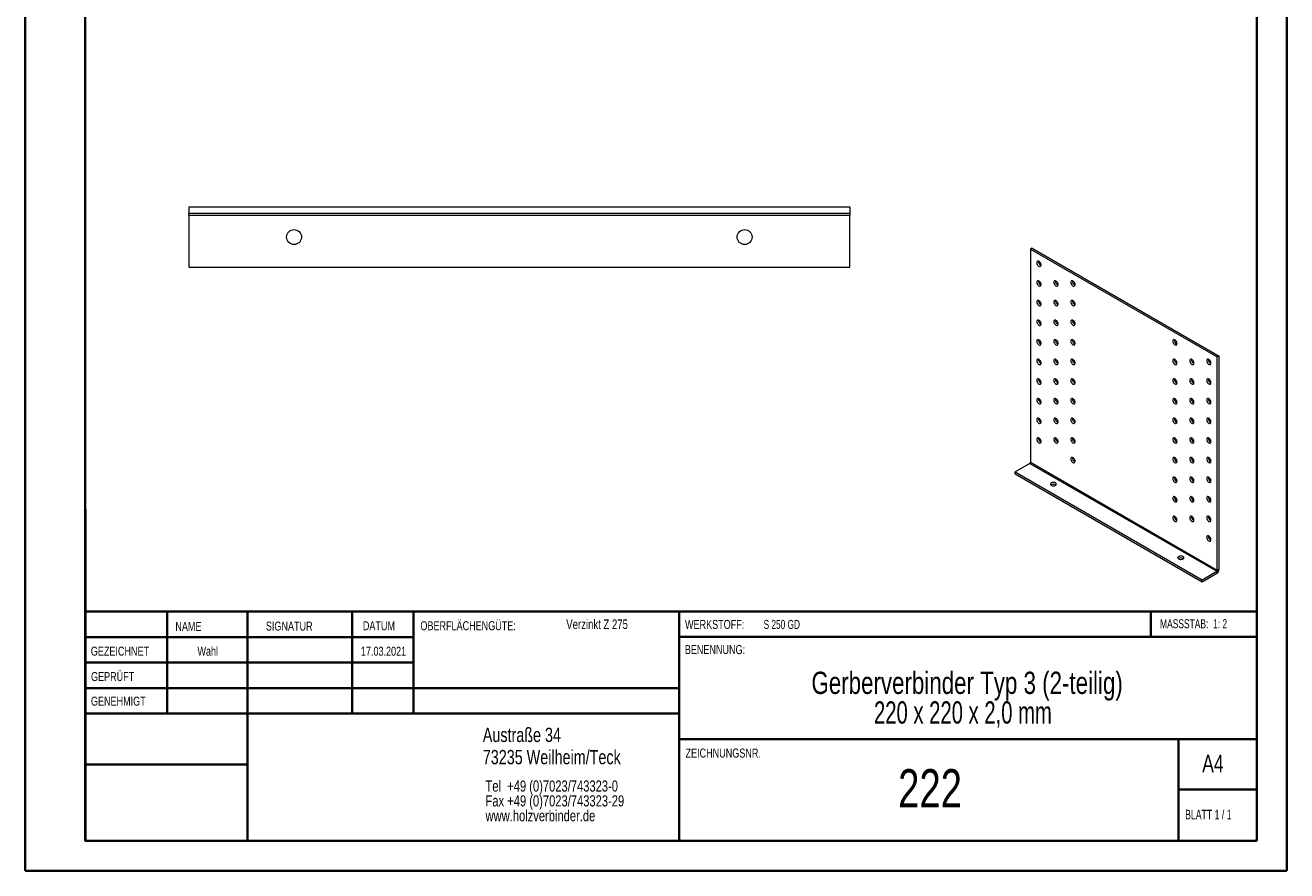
# Model space of a CAD drawing. Header units: millimetres. Extents: x 0 to 210, y 0 to 297.
# Tile 1 of 2: x 0 to 210, y 0 to 141. Entities that reach past the tile are written whole.
import ezdxf

# ---------------------------------------------------------------- set-up
doc = ezdxf.new("R2010")
doc.units = ezdxf.units.MM
doc.styles.add('SLDTEXTSTYLE0', font='TXT', dxfattribs={"width": 0.75})
doc.styles.add('SLDTEXTSTYLE1', font='TXT', dxfattribs={"width": 0.681818})
doc.styles.add('SLDTEXTSTYLE2', font='TXT', dxfattribs={"width": 0.7})
doc.styles.add('SLDTEXTSTYLE3', font='TXT', dxfattribs={"width": 0.6875})
doc.styles.add('SLDTEXTSTYLE4', font='TXT', dxfattribs={"width": 0.680556})

# ---------------------------------------------------------------- blocks, each defined once
blk = doc.blocks.new('SW_NOTE_0')
at = {"color": 0, "linetype": 'Continuous', "lineweight": 0, "char_height": 1.8521, "attachment_point": 1, "style": 'SLDTEXTSTYLE0'}
for s, insert in [('Tel  +49 (0)7023/743323-0', (0, 2.39)), ('Fax +49 (0)7023/743323-29', (0, -0.08)), ('www.holzverbinder.de', (0, -2.55))]:
    blk.add_mtext(s, dxfattribs=dict(at, insert=insert))
blk = doc.blocks.new('SW_NOTE_1')
at = {"color": 0, "linetype": 'Continuous', "lineweight": 0, "char_height": 3.7042, "attachment_point": 2}
for s, insert, style in [('Gerberverbinder Typ 3 (2-teilig)', (36.75, 4.77), 'SLDTEXTSTYLE0'), ('220 x 220 x 2,0 mm', (36.05, -0.16), 'SLDTEXTSTYLE4')]:
    blk.add_mtext(s, dxfattribs=dict(at, insert=insert, style=style))

msp = doc.modelspace()

# ---------------------------------------------------------------- linework, layer by layer
at = {"color": 7, "linetype": 'Continuous', "lineweight": 40}
for p, q in [((0.08, 0.21), (0.08, 297.21)), ((210.08, 0.21), (210.08, 297.21)), ((10.08, 5.21), (10.08, 292.21)), ((205.08, 5.21), (205.08, 292.21)), ((10.11, 60.37), (10.11, 5.12)), ((205.08, 43.37), (10.11, 43.37)), ((23.71, 43.37), (23.71, 26.37)), ((37.1, 43.37), (37.1, 5.12)), ((54.51, 43.37), (54.51, 26.37)), ((64.71, 26.37), (64.71, 43.37)), ((108.91, 43.37), (108.91, 5.12)), ((187.47, 39.12), (187.47, 43.37)), ((64.71, 39.1), (10.11, 39.1)), ((205.08, 39.12), (108.91, 39.12)), ((64.71, 34.87), (10.11, 34.87)), ((108.91, 30.62), (10.11, 30.62)), ((108.91, 26.37), (10.11, 26.37)), ((108.91, 22.12), (205.08, 22.12)), ((192.08, 5.21), (192.08, 22.21)), ((37.1, 17.87), (10.11, 17.87)), ((10.11, 13.71), (10.08, 13.71)), ((205.08, 13.71), (192.08, 13.71)), ((10.11, 9.46), (10.08, 9.46)), ((10.08, 5.21), (205.08, 5.21)), ((205.08, 5.21), (180.99, 5.21)), ((0.08, 0.21), (210.08, 0.21))]:
    msp.add_line(p, q, dxfattribs=at)
at = {"color": 7, "linetype": 'Continuous', "lineweight": 15}
for p, q in [((27.33, 110.67), (137.33, 110.67)), ((27.33, 110.67), (27.33, 109.67)), ((27.33, 109.67), (137.33, 109.67)), ((27.33, 109.3), (27.33, 109.67)), ((27.33, 109.3), (137.33, 109.3)), ((27.33, 109.3), (27.33, 100.67)), ((137.33, 110.67), (137.33, 109.67)), ((137.33, 109.67), (137.33, 109.3)), ((137.33, 100.67), (137.33, 109.3)), ((167.7, 103.83), (167.41, 103.67)), ((167.41, 103.67), (167.41, 68.19)), ((167.41, 103.67), (198.52, 85.71)), ((167.7, 103.83), (198.81, 85.87)), ((169.11, 100.97), (169.17, 100.94)), ((27.33, 100.67), (137.33, 100.67)), ((169.11, 97.71), (169.17, 97.68)), ((171.94, 97.71), (172, 97.68)), ((174.77, 97.71), (174.83, 97.68)), ((169.11, 94.44), (169.17, 94.41)), ((171.94, 94.44), (172, 94.41)), ((174.77, 94.44), (174.83, 94.41)), ((169.11, 91.18), (169.17, 91.15)), ((171.94, 91.18), (172, 91.15)), ((174.77, 91.18), (174.83, 91.15)), ((169.11, 87.91), (169.17, 87.88)), ((171.94, 87.91), (172, 87.88)), ((174.77, 87.91), (174.83, 87.88)), ((191.74, 87.91), (191.8, 87.88)), ((169.11, 84.64), (169.17, 84.61)), ((171.94, 84.64), (172, 84.61)), ((174.77, 84.64), (174.83, 84.61)), ((191.74, 84.65), (191.8, 84.62)), ((194.57, 84.65), (194.63, 84.62)), ((197.39, 84.65), (197.46, 84.62)), ((198.81, 85.87), (198.52, 85.71)), ((198.52, 50.23), (198.52, 85.71)), ((198.81, 50.39), (198.81, 85.87)), ((169.11, 81.38), (169.17, 81.35)), ((171.94, 81.38), (172, 81.35)), ((174.77, 81.38), (174.83, 81.35)), ((191.74, 81.38), (191.8, 81.35)), ((194.57, 81.38), (194.63, 81.35)), ((197.39, 81.38), (197.46, 81.35)), ((169.11, 78.11), (169.17, 78.08)), ((171.94, 78.11), (172, 78.08)), ((174.77, 78.11), (174.83, 78.08)), ((191.74, 78.11), (191.8, 78.08)), ((194.57, 78.11), (194.63, 78.08)), ((197.39, 78.11), (197.46, 78.08)), ((169.11, 74.85), (169.17, 74.81)), ((171.94, 74.85), (172, 74.82)), ((174.77, 74.85), (174.83, 74.82)), ((191.74, 74.85), (191.8, 74.82)), ((194.57, 74.85), (194.63, 74.82)), ((197.39, 74.85), (197.46, 74.82)), ((169.11, 71.58), (169.17, 71.55)), ((171.94, 71.58), (172, 71.55)), ((174.77, 71.58), (174.83, 71.55)), ((191.74, 71.58), (191.8, 71.55)), ((194.57, 71.58), (194.63, 71.55)), ((197.39, 71.58), (197.46, 71.55)), ((167.31, 68.01), (164.87, 66.6)), ((167.31, 68.01), (198.42, 50.05)), ((167.41, 68.19), (198.52, 50.23)), ((174.77, 68.31), (174.83, 68.28)), ((191.74, 68.32), (191.8, 68.28)), ((194.57, 68.32), (194.63, 68.28)), ((197.39, 68.32), (197.46, 68.29)), ((164.87, 66.6), (195.98, 48.64)), ((164.87, 66.27), (164.87, 66.6)), ((164.87, 66.27), (195.98, 48.31)), ((191.74, 65.05), (191.8, 65.02)), ((194.57, 65.05), (194.63, 65.02)), ((197.39, 65.05), (197.46, 65.02)), ((191.74, 61.78), (191.8, 61.75)), ((194.57, 61.78), (194.63, 61.75)), ((197.39, 61.78), (197.46, 61.75)), ((191.74, 58.52), (191.8, 58.49)), ((194.57, 58.52), (194.63, 58.49)), ((197.39, 58.52), (197.46, 58.49)), ((197.39, 55.25), (197.46, 55.22)), ((195.98, 48.64), (198.42, 50.05)), ((195.98, 48.31), (198.42, 49.72)), ((195.98, 48.31), (195.98, 48.64)), ((198.42, 49.72), (198.42, 50.05)), ((198.81, 50.39), (198.52, 50.23))]:
    msp.add_line(p, q, dxfattribs=at)
at = {"color": 7, "linetype": 'Continuous', "lineweight": 0}
for p, q in [((64.71, 39.12), (10.11, 39.12)), ((23.71, 5.21), (23.71, 5.12)), ((54.51, 5.21), (54.51, 5.12))]:
    msp.add_line(p, q, dxfattribs=at)
at = {"color": 7, "linetype": 'Continuous', "lineweight": 15, "flags": 128}
for points in [[(168.83, 100.81), (168.93, 100.77), (169.03, 100.77), (169.1, 100.81), (169.16, 100.88), (169.18, 100.99), (169.17, 101.11), (169.13, 101.25), (169.07, 101.38), (168.98, 101.5), (168.88, 101.59), (168.77, 101.65), (168.67, 101.68), (168.59, 101.66), (168.52, 101.6), (168.48, 101.51), (168.47, 101.39), (168.5, 101.26), (168.55, 101.12), (168.63, 101), (168.72, 100.89), (168.83, 100.81)], [(168.83, 97.55), (168.93, 97.5), (169.03, 97.5), (169.1, 97.54), (169.16, 97.61), (169.18, 97.72), (169.17, 97.85), (169.13, 97.98), (169.07, 98.11), (168.98, 98.23), (168.88, 98.33), (168.77, 98.39), (168.67, 98.41), (168.59, 98.39), (168.52, 98.33), (168.48, 98.24), (168.47, 98.13), (168.5, 97.99), (168.55, 97.86), (168.63, 97.73), (168.72, 97.62), (168.83, 97.55)], [(171.65, 97.55), (171.76, 97.5), (171.85, 97.5), (171.93, 97.54), (171.98, 97.61), (172.01, 97.72), (172, 97.85), (171.96, 97.98), (171.9, 98.11), (171.81, 98.23), (171.71, 98.33), (171.6, 98.39), (171.5, 98.41), (171.41, 98.39), (171.35, 98.33), (171.31, 98.24), (171.3, 98.13), (171.33, 97.99), (171.38, 97.86), (171.46, 97.73), (171.55, 97.62), (171.65, 97.55)], [(174.48, 97.55), (174.59, 97.5), (174.68, 97.5), (174.76, 97.54), (174.81, 97.61), (174.84, 97.72), (174.83, 97.85), (174.79, 97.98), (174.72, 98.11), (174.64, 98.23), (174.54, 98.33), (174.43, 98.39), (174.33, 98.41), (174.24, 98.39), (174.18, 98.33), (174.14, 98.24), (174.13, 98.13), (174.15, 97.99), (174.21, 97.86), (174.28, 97.73), (174.38, 97.62), (174.48, 97.55)], [(168.83, 94.28), (168.93, 94.24), (169.03, 94.24), (169.1, 94.27), (169.16, 94.35), (169.18, 94.45), (169.17, 94.58), (169.13, 94.71), (169.07, 94.85), (168.98, 94.97), (168.88, 95.06), (168.77, 95.12), (168.67, 95.14), (168.59, 95.13), (168.52, 95.07), (168.48, 94.98), (168.47, 94.86), (168.5, 94.73), (168.55, 94.59), (168.63, 94.46), (168.72, 94.36), (168.83, 94.28)], [(171.65, 94.28), (171.76, 94.24), (171.85, 94.24), (171.93, 94.27), (171.98, 94.35), (172.01, 94.45), (172, 94.58), (171.96, 94.71), (171.9, 94.85), (171.81, 94.97), (171.71, 95.06), (171.6, 95.12), (171.5, 95.14), (171.41, 95.13), (171.35, 95.07), (171.31, 94.98), (171.3, 94.86), (171.33, 94.73), (171.38, 94.59), (171.46, 94.47), (171.55, 94.36), (171.65, 94.28)], [(174.48, 94.28), (174.59, 94.24), (174.68, 94.24), (174.76, 94.27), (174.81, 94.35), (174.84, 94.45), (174.83, 94.58), (174.79, 94.72), (174.72, 94.85), (174.64, 94.97), (174.54, 95.06), (174.43, 95.12), (174.33, 95.14), (174.24, 95.13), (174.18, 95.07), (174.14, 94.98), (174.13, 94.86), (174.15, 94.73), (174.21, 94.59), (174.28, 94.47), (174.38, 94.36), (174.48, 94.28)], [(168.83, 91.01), (168.93, 90.97), (169.03, 90.97), (169.1, 91.01), (169.16, 91.08), (169.18, 91.19), (169.17, 91.31), (169.13, 91.45), (169.07, 91.58), (168.98, 91.7), (168.88, 91.79), (168.77, 91.86), (168.67, 91.88), (168.59, 91.86), (168.52, 91.8), (168.48, 91.71), (168.47, 91.59), (168.5, 91.46), (168.55, 91.33), (168.63, 91.2), (168.72, 91.09), (168.83, 91.01)], [(171.65, 91.01), (171.76, 90.97), (171.85, 90.97), (171.93, 91.01), (171.98, 91.08), (172.01, 91.19), (172, 91.31), (171.96, 91.45), (171.9, 91.58), (171.81, 91.7), (171.71, 91.79), (171.6, 91.86), (171.5, 91.88), (171.41, 91.86), (171.35, 91.8), (171.31, 91.71), (171.3, 91.59), (171.33, 91.46), (171.38, 91.33), (171.46, 91.2), (171.55, 91.09), (171.65, 91.01)], [(174.48, 91.01), (174.59, 90.97), (174.68, 90.97), (174.76, 91.01), (174.81, 91.08), (174.84, 91.19), (174.83, 91.31), (174.79, 91.45), (174.72, 91.58), (174.64, 91.7), (174.54, 91.79), (174.43, 91.86), (174.33, 91.88), (174.24, 91.86), (174.18, 91.8), (174.14, 91.71), (174.13, 91.59), (174.15, 91.46), (174.21, 91.33), (174.28, 91.2), (174.38, 91.09), (174.48, 91.01)], [(168.83, 87.75), (168.93, 87.7), (169.03, 87.7), (169.1, 87.74), (169.16, 87.82), (169.18, 87.92), (169.17, 88.05), (169.13, 88.18), (169.07, 88.32), (168.98, 88.43), (168.88, 88.53), (168.77, 88.59), (168.67, 88.61), (168.59, 88.59), (168.52, 88.54), (168.48, 88.44), (168.47, 88.33), (168.5, 88.2), (168.55, 88.06), (168.63, 87.93), (168.72, 87.83), (168.83, 87.75)], [(171.65, 87.75), (171.76, 87.7), (171.85, 87.7), (171.93, 87.74), (171.98, 87.82), (172.01, 87.92), (172, 88.05), (171.96, 88.18), (171.9, 88.32), (171.81, 88.43), (171.71, 88.53), (171.6, 88.59), (171.5, 88.61), (171.41, 88.59), (171.35, 88.54), (171.31, 88.45), (171.3, 88.33), (171.33, 88.2), (171.38, 88.06), (171.46, 87.93), (171.55, 87.83), (171.65, 87.75)], [(174.48, 87.75), (174.59, 87.71), (174.68, 87.7), (174.76, 87.74), (174.81, 87.82), (174.84, 87.92), (174.83, 88.05), (174.79, 88.18), (174.72, 88.32), (174.64, 88.43), (174.54, 88.53), (174.43, 88.59), (174.33, 88.61), (174.24, 88.59), (174.18, 88.54), (174.14, 88.45), (174.13, 88.33), (174.15, 88.2), (174.21, 88.06), (174.28, 87.93), (174.38, 87.83), (174.48, 87.75)], [(191.45, 87.75), (191.56, 87.71), (191.65, 87.7), (191.73, 87.74), (191.78, 87.82), (191.81, 87.92), (191.8, 88.05), (191.76, 88.18), (191.69, 88.32), (191.61, 88.44), (191.51, 88.53), (191.4, 88.59), (191.3, 88.61), (191.21, 88.6), (191.15, 88.54), (191.11, 88.45), (191.1, 88.33), (191.12, 88.2), (191.18, 88.06), (191.25, 87.93), (191.35, 87.83), (191.45, 87.75)], [(168.83, 84.48), (168.93, 84.44), (169.03, 84.44), (169.1, 84.47), (169.16, 84.55), (169.18, 84.65), (169.17, 84.78), (169.13, 84.92), (169.07, 85.05), (168.98, 85.17), (168.88, 85.26), (168.77, 85.32), (168.67, 85.35), (168.59, 85.33), (168.52, 85.27), (168.48, 85.18), (168.47, 85.06), (168.5, 84.93), (168.55, 84.79), (168.63, 84.67), (168.72, 84.56), (168.83, 84.48)], [(171.65, 84.48), (171.76, 84.44), (171.85, 84.44), (171.93, 84.47), (171.98, 84.55), (172.01, 84.66), (172, 84.78), (171.96, 84.92), (171.9, 85.05), (171.81, 85.17), (171.71, 85.26), (171.6, 85.32), (171.5, 85.35), (171.41, 85.33), (171.35, 85.27), (171.31, 85.18), (171.3, 85.06), (171.33, 84.93), (171.38, 84.79), (171.46, 84.67), (171.55, 84.56), (171.65, 84.48)], [(174.48, 84.48), (174.59, 84.44), (174.68, 84.44), (174.76, 84.48), (174.81, 84.55), (174.84, 84.66), (174.83, 84.78), (174.79, 84.92), (174.72, 85.05), (174.64, 85.17), (174.54, 85.26), (174.43, 85.32), (174.33, 85.35), (174.24, 85.33), (174.18, 85.27), (174.14, 85.18), (174.13, 85.06), (174.15, 84.93), (174.21, 84.79), (174.28, 84.67), (174.38, 84.56), (174.48, 84.48)], [(191.45, 84.48), (191.56, 84.44), (191.65, 84.44), (191.73, 84.48), (191.78, 84.55), (191.81, 84.66), (191.8, 84.78), (191.76, 84.92), (191.69, 85.05), (191.61, 85.17), (191.51, 85.26), (191.4, 85.33), (191.3, 85.35), (191.21, 85.33), (191.15, 85.27), (191.11, 85.18), (191.1, 85.06), (191.12, 84.93), (191.18, 84.8), (191.25, 84.67), (191.35, 84.56), (191.45, 84.48)], [(194.28, 84.48), (194.39, 84.44), (194.48, 84.44), (194.56, 84.48), (194.61, 84.55), (194.63, 84.66), (194.63, 84.78), (194.59, 84.92), (194.52, 85.05), (194.44, 85.17), (194.34, 85.26), (194.23, 85.33), (194.13, 85.35), (194.04, 85.33), (193.98, 85.27), (193.94, 85.18), (193.93, 85.06), (193.95, 84.93), (194.01, 84.8), (194.08, 84.67), (194.18, 84.56), (194.28, 84.48)], [(197.11, 84.48), (197.21, 84.44), (197.31, 84.44), (197.39, 84.48), (197.44, 84.55), (197.46, 84.66), (197.46, 84.78), (197.42, 84.92), (197.35, 85.05), (197.26, 85.17), (197.16, 85.26), (197.06, 85.33), (196.96, 85.35), (196.87, 85.33), (196.8, 85.27), (196.77, 85.18), (196.76, 85.06), (196.78, 84.93), (196.83, 84.8), (196.91, 84.67), (197.01, 84.56), (197.11, 84.48)], [(168.83, 81.21), (168.93, 81.17), (169.03, 81.17), (169.1, 81.21), (169.16, 81.28), (169.18, 81.39), (169.17, 81.51), (169.13, 81.65), (169.07, 81.78), (168.98, 81.9), (168.88, 82), (168.77, 82.06), (168.67, 82.08), (168.59, 82.06), (168.52, 82), (168.48, 81.91), (168.47, 81.8), (168.5, 81.66), (168.55, 81.53), (168.63, 81.4), (168.72, 81.29), (168.83, 81.21)], [(171.65, 81.21), (171.76, 81.17), (171.85, 81.17), (171.93, 81.21), (171.98, 81.28), (172.01, 81.39), (172, 81.51), (171.96, 81.65), (171.9, 81.78), (171.81, 81.9), (171.71, 82), (171.6, 82.06), (171.5, 82.08), (171.41, 82.06), (171.35, 82), (171.31, 81.91), (171.3, 81.8), (171.33, 81.66), (171.38, 81.53), (171.46, 81.4), (171.55, 81.29), (171.65, 81.21)], [(174.48, 81.21), (174.59, 81.17), (174.68, 81.17), (174.76, 81.21), (174.81, 81.28), (174.84, 81.39), (174.83, 81.52), (174.79, 81.65), (174.72, 81.78), (174.64, 81.9), (174.54, 82), (174.43, 82.06), (174.33, 82.08), (174.24, 82.06), (174.18, 82), (174.14, 81.91), (174.13, 81.8), (174.15, 81.66), (174.21, 81.53), (174.28, 81.4), (174.38, 81.29), (174.48, 81.21)], [(191.45, 81.22), (191.56, 81.17), (191.65, 81.17), (191.73, 81.21), (191.78, 81.29), (191.81, 81.39), (191.8, 81.52), (191.76, 81.65), (191.69, 81.79), (191.61, 81.9), (191.51, 82), (191.4, 82.06), (191.3, 82.08), (191.21, 82.06), (191.15, 82.01), (191.11, 81.91), (191.1, 81.8), (191.12, 81.67), (191.18, 81.53), (191.25, 81.4), (191.35, 81.29), (191.45, 81.22)], [(194.28, 81.22), (194.39, 81.17), (194.48, 81.17), (194.56, 81.21), (194.61, 81.29), (194.63, 81.39), (194.63, 81.52), (194.59, 81.65), (194.52, 81.79), (194.44, 81.9), (194.34, 82), (194.23, 82.06), (194.13, 82.08), (194.04, 82.06), (193.98, 82.01), (193.94, 81.91), (193.93, 81.8), (193.95, 81.67), (194.01, 81.53), (194.08, 81.4), (194.18, 81.3), (194.28, 81.22)], [(197.11, 81.22), (197.21, 81.18), (197.31, 81.17), (197.39, 81.21), (197.44, 81.29), (197.46, 81.39), (197.46, 81.52), (197.42, 81.65), (197.35, 81.79), (197.26, 81.9), (197.16, 82), (197.06, 82.06), (196.96, 82.08), (196.87, 82.06), (196.8, 82.01), (196.77, 81.92), (196.76, 81.8), (196.78, 81.67), (196.83, 81.53), (196.91, 81.4), (197.01, 81.3), (197.11, 81.22)], [(168.83, 77.95), (168.93, 77.91), (169.03, 77.9), (169.1, 77.94), (169.16, 78.02), (169.18, 78.12), (169.17, 78.25), (169.13, 78.38), (169.07, 78.52), (168.98, 78.64), (168.88, 78.73), (168.77, 78.79), (168.67, 78.81), (168.59, 78.79), (168.52, 78.74), (168.48, 78.65), (168.47, 78.53), (168.5, 78.4), (168.55, 78.26), (168.63, 78.13), (168.72, 78.03), (168.83, 77.95)], [(171.65, 77.95), (171.76, 77.91), (171.85, 77.9), (171.93, 77.94), (171.98, 78.02), (172.01, 78.12), (172, 78.25), (171.96, 78.38), (171.9, 78.52), (171.81, 78.64), (171.71, 78.73), (171.6, 78.79), (171.5, 78.81), (171.41, 78.79), (171.35, 78.74), (171.31, 78.65), (171.3, 78.53), (171.33, 78.4), (171.38, 78.26), (171.46, 78.13), (171.55, 78.03), (171.65, 77.95)], [(174.48, 77.95), (174.59, 77.91), (174.68, 77.9), (174.76, 77.94), (174.81, 78.02), (174.84, 78.12), (174.83, 78.25), (174.79, 78.38), (174.72, 78.52), (174.64, 78.64), (174.54, 78.73), (174.43, 78.79), (174.33, 78.81), (174.24, 78.8), (174.18, 78.74), (174.14, 78.65), (174.13, 78.53), (174.15, 78.4), (174.21, 78.26), (174.28, 78.13), (174.38, 78.03), (174.48, 77.95)], [(191.45, 77.95), (191.56, 77.91), (191.65, 77.91), (191.73, 77.94), (191.78, 78.02), (191.81, 78.12), (191.8, 78.25), (191.76, 78.39), (191.69, 78.52), (191.61, 78.64), (191.51, 78.73), (191.4, 78.79), (191.3, 78.82), (191.21, 78.8), (191.15, 78.74), (191.11, 78.65), (191.1, 78.53), (191.12, 78.4), (191.18, 78.26), (191.25, 78.14), (191.35, 78.03), (191.45, 77.95)], [(194.28, 77.95), (194.39, 77.91), (194.48, 77.91), (194.56, 77.94), (194.61, 78.02), (194.63, 78.12), (194.63, 78.25), (194.59, 78.39), (194.52, 78.52), (194.44, 78.64), (194.34, 78.73), (194.23, 78.79), (194.13, 78.82), (194.04, 78.8), (193.98, 78.74), (193.94, 78.65), (193.93, 78.53), (193.95, 78.4), (194.01, 78.26), (194.08, 78.14), (194.18, 78.03), (194.28, 77.95)], [(197.11, 77.95), (197.21, 77.91), (197.31, 77.91), (197.39, 77.95), (197.44, 78.02), (197.46, 78.13), (197.46, 78.25), (197.42, 78.39), (197.35, 78.52), (197.26, 78.64), (197.16, 78.73), (197.06, 78.79), (196.96, 78.82), (196.87, 78.8), (196.8, 78.74), (196.77, 78.65), (196.76, 78.53), (196.78, 78.4), (196.83, 78.26), (196.91, 78.14), (197.01, 78.03), (197.11, 77.95)], [(168.83, 74.68), (168.93, 74.64), (169.03, 74.64), (169.1, 74.68), (169.16, 74.75), (169.18, 74.86), (169.17, 74.98), (169.13, 75.12), (169.07, 75.25), (168.98, 75.37), (168.88, 75.46), (168.77, 75.52), (168.67, 75.55), (168.59, 75.53), (168.52, 75.47), (168.48, 75.38), (168.47, 75.26), (168.5, 75.13), (168.55, 75), (168.63, 74.87), (168.72, 74.76), (168.83, 74.68)], [(171.65, 74.68), (171.76, 74.64), (171.85, 74.64), (171.93, 74.68), (171.98, 74.75), (172.01, 74.86), (172, 74.98), (171.96, 75.12), (171.9, 75.25), (171.81, 75.37), (171.71, 75.46), (171.6, 75.52), (171.5, 75.55), (171.41, 75.53), (171.35, 75.47), (171.31, 75.38), (171.3, 75.26), (171.33, 75.13), (171.38, 75), (171.46, 74.87), (171.55, 74.76), (171.65, 74.68)], [(174.48, 74.68), (174.59, 74.64), (174.68, 74.64), (174.76, 74.68), (174.81, 74.75), (174.84, 74.86), (174.83, 74.98), (174.79, 75.12), (174.72, 75.25), (174.64, 75.37), (174.54, 75.46), (174.43, 75.53), (174.33, 75.55), (174.24, 75.53), (174.18, 75.47), (174.14, 75.38), (174.13, 75.26), (174.15, 75.13), (174.21, 75), (174.28, 74.87), (174.38, 74.76), (174.48, 74.68)], [(191.45, 74.68), (191.56, 74.64), (191.65, 74.64), (191.73, 74.68), (191.78, 74.75), (191.81, 74.86), (191.8, 74.98), (191.76, 75.12), (191.69, 75.25), (191.61, 75.37), (191.51, 75.47), (191.4, 75.53), (191.3, 75.55), (191.21, 75.53), (191.15, 75.47), (191.11, 75.38), (191.1, 75.27), (191.12, 75.13), (191.18, 75), (191.25, 74.87), (191.35, 74.76), (191.45, 74.68)], [(194.28, 74.68), (194.39, 74.64), (194.48, 74.64), (194.56, 74.68), (194.61, 74.75), (194.63, 74.86), (194.63, 74.98), (194.59, 75.12), (194.52, 75.25), (194.44, 75.37), (194.34, 75.47), (194.23, 75.53), (194.13, 75.55), (194.04, 75.53), (193.98, 75.47), (193.94, 75.38), (193.93, 75.27), (193.95, 75.13), (194.01, 75), (194.08, 74.87), (194.18, 74.76), (194.28, 74.68)], [(197.11, 74.68), (197.21, 74.64), (197.31, 74.64), (197.39, 74.68), (197.44, 74.75), (197.46, 74.86), (197.46, 74.98), (197.42, 75.12), (197.35, 75.25), (197.26, 75.37), (197.16, 75.47), (197.06, 75.53), (196.96, 75.55), (196.87, 75.53), (196.8, 75.47), (196.77, 75.38), (196.76, 75.27), (196.78, 75.13), (196.83, 75), (196.91, 74.87), (197.01, 74.76), (197.11, 74.68)], [(168.83, 71.42), (168.93, 71.37), (169.03, 71.37), (169.1, 71.41), (169.16, 71.49), (169.18, 71.59), (169.17, 71.72), (169.13, 71.85), (169.07, 71.98), (168.98, 72.1), (168.88, 72.2), (168.77, 72.26), (168.67, 72.28), (168.59, 72.26), (168.52, 72.21), (168.48, 72.11), (168.47, 72), (168.5, 71.87), (168.55, 71.73), (168.63, 71.6), (168.72, 71.49), (168.83, 71.42)], [(171.65, 71.42), (171.76, 71.37), (171.85, 71.37), (171.93, 71.41), (171.98, 71.49), (172.01, 71.59), (172, 71.72), (171.96, 71.85), (171.9, 71.98), (171.81, 72.1), (171.71, 72.2), (171.6, 72.26), (171.5, 72.28), (171.41, 72.26), (171.35, 72.21), (171.31, 72.11), (171.3, 72), (171.33, 71.87), (171.38, 71.73), (171.46, 71.6), (171.55, 71.49), (171.65, 71.42)], [(174.48, 71.42), (174.59, 71.37), (174.68, 71.37), (174.76, 71.41), (174.81, 71.49), (174.84, 71.59), (174.83, 71.72), (174.79, 71.85), (174.72, 71.99), (174.64, 72.1), (174.54, 72.2), (174.43, 72.26), (174.33, 72.28), (174.24, 72.26), (174.18, 72.21), (174.14, 72.11), (174.13, 72), (174.15, 71.87), (174.21, 71.73), (174.28, 71.6), (174.38, 71.49), (174.48, 71.42)], [(191.45, 71.42), (191.56, 71.38), (191.65, 71.37), (191.73, 71.41), (191.78, 71.49), (191.81, 71.59), (191.8, 71.72), (191.76, 71.85), (191.69, 71.99), (191.61, 72.11), (191.51, 72.2), (191.4, 72.26), (191.3, 72.28), (191.21, 72.26), (191.15, 72.21), (191.11, 72.12), (191.1, 72), (191.12, 71.87), (191.18, 71.73), (191.25, 71.6), (191.35, 71.5), (191.45, 71.42)], [(194.28, 71.42), (194.39, 71.38), (194.48, 71.37), (194.56, 71.41), (194.61, 71.49), (194.63, 71.59), (194.63, 71.72), (194.59, 71.85), (194.52, 71.99), (194.44, 72.11), (194.34, 72.2), (194.23, 72.26), (194.13, 72.28), (194.04, 72.26), (193.98, 72.21), (193.94, 72.12), (193.93, 72), (193.95, 71.87), (194.01, 71.73), (194.08, 71.6), (194.18, 71.5), (194.28, 71.42)], [(197.11, 71.42), (197.21, 71.38), (197.31, 71.37), (197.39, 71.41), (197.44, 71.49), (197.46, 71.59), (197.46, 71.72), (197.42, 71.85), (197.35, 71.99), (197.26, 72.11), (197.16, 72.2), (197.06, 72.26), (196.96, 72.28), (196.87, 72.26), (196.8, 72.21), (196.77, 72.12), (196.76, 72), (196.78, 71.87), (196.83, 71.73), (196.91, 71.6), (197.01, 71.5), (197.11, 71.42)], [(174.48, 68.15), (174.59, 68.11), (174.68, 68.11), (174.76, 68.14), (174.81, 68.22), (174.84, 68.32), (174.83, 68.45), (174.79, 68.59), (174.72, 68.72), (174.64, 68.84), (174.54, 68.93), (174.43, 68.99), (174.33, 69.01), (174.24, 69), (174.18, 68.94), (174.14, 68.85), (174.13, 68.73), (174.15, 68.6), (174.21, 68.46), (174.28, 68.34), (174.38, 68.23), (174.48, 68.15)], [(191.45, 68.15), (191.56, 68.11), (191.65, 68.11), (191.73, 68.15), (191.78, 68.22), (191.81, 68.33), (191.8, 68.45), (191.76, 68.59), (191.69, 68.72), (191.61, 68.84), (191.51, 68.93), (191.4, 68.99), (191.3, 69.02), (191.21, 69), (191.15, 68.94), (191.11, 68.85), (191.1, 68.73), (191.12, 68.6), (191.18, 68.47), (191.25, 68.34), (191.35, 68.23), (191.45, 68.15)], [(194.28, 68.15), (194.39, 68.11), (194.48, 68.11), (194.56, 68.15), (194.61, 68.22), (194.63, 68.33), (194.63, 68.45), (194.59, 68.59), (194.52, 68.72), (194.44, 68.84), (194.34, 68.93), (194.23, 68.99), (194.13, 69.02), (194.04, 69), (193.98, 68.94), (193.94, 68.85), (193.93, 68.73), (193.95, 68.6), (194.01, 68.47), (194.08, 68.34), (194.18, 68.23), (194.28, 68.15)], [(197.11, 68.15), (197.21, 68.11), (197.31, 68.11), (197.39, 68.15), (197.44, 68.22), (197.46, 68.33), (197.46, 68.45), (197.42, 68.59), (197.35, 68.72), (197.26, 68.84), (197.16, 68.93), (197.06, 68.99), (196.96, 69.02), (196.87, 69), (196.8, 68.94), (196.77, 68.85), (196.76, 68.73), (196.78, 68.6), (196.83, 68.47), (196.91, 68.34), (197.01, 68.23), (197.11, 68.15)], [(191.45, 64.89), (191.56, 64.84), (191.65, 64.84), (191.73, 64.88), (191.78, 64.95), (191.81, 65.06), (191.8, 65.19), (191.76, 65.32), (191.69, 65.45), (191.61, 65.57), (191.51, 65.67), (191.4, 65.73), (191.3, 65.75), (191.21, 65.73), (191.15, 65.67), (191.11, 65.58), (191.1, 65.47), (191.12, 65.33), (191.18, 65.2), (191.25, 65.07), (191.35, 64.96), (191.45, 64.89)], [(194.28, 64.89), (194.39, 64.84), (194.48, 64.84), (194.56, 64.88), (194.61, 64.96), (194.63, 65.06), (194.63, 65.19), (194.59, 65.32), (194.52, 65.45), (194.44, 65.57), (194.34, 65.67), (194.23, 65.73), (194.13, 65.75), (194.04, 65.73), (193.98, 65.68), (193.94, 65.58), (193.93, 65.47), (193.95, 65.34), (194.01, 65.2), (194.08, 65.07), (194.18, 64.96), (194.28, 64.89)], [(197.11, 64.89), (197.21, 64.84), (197.31, 64.84), (197.39, 64.88), (197.44, 64.96), (197.46, 65.06), (197.46, 65.19), (197.42, 65.32), (197.35, 65.45), (197.26, 65.57), (197.16, 65.67), (197.06, 65.73), (196.96, 65.75), (196.87, 65.73), (196.8, 65.68), (196.77, 65.58), (196.76, 65.47), (196.78, 65.34), (196.83, 65.2), (196.91, 65.07), (197.01, 64.96), (197.11, 64.89)], [(170.88, 64.76), (170.79, 64.69), (170.74, 64.61), (170.73, 64.52), (170.77, 64.44), (170.85, 64.37), (170.96, 64.31), (171.1, 64.28), (171.25, 64.27), (171.4, 64.28), (171.53, 64.32), (171.63, 64.39), (171.7, 64.46), (171.73, 64.55), (171.71, 64.63), (171.65, 64.71), (171.56, 64.78), (171.43, 64.82), (171.29, 64.84), (171.14, 64.84), (171, 64.81), (170.88, 64.76)], [(191.45, 61.62), (191.56, 61.58), (191.65, 61.58), (191.73, 61.61), (191.78, 61.69), (191.81, 61.79), (191.8, 61.92), (191.76, 62.06), (191.69, 62.19), (191.61, 62.31), (191.51, 62.4), (191.4, 62.46), (191.3, 62.48), (191.21, 62.47), (191.15, 62.41), (191.11, 62.32), (191.1, 62.2), (191.12, 62.07), (191.18, 61.93), (191.25, 61.81), (191.35, 61.7), (191.45, 61.62)], [(194.28, 61.62), (194.39, 61.58), (194.48, 61.58), (194.56, 61.61), (194.61, 61.69), (194.63, 61.79), (194.63, 61.92), (194.59, 62.06), (194.52, 62.19), (194.44, 62.31), (194.34, 62.4), (194.23, 62.46), (194.13, 62.48), (194.04, 62.47), (193.98, 62.41), (193.94, 62.32), (193.93, 62.2), (193.95, 62.07), (194.01, 61.93), (194.08, 61.81), (194.18, 61.7), (194.28, 61.62)], [(197.11, 61.62), (197.21, 61.58), (197.31, 61.58), (197.39, 61.61), (197.44, 61.69), (197.46, 61.79), (197.46, 61.92), (197.42, 62.06), (197.35, 62.19), (197.26, 62.31), (197.16, 62.4), (197.06, 62.46), (196.96, 62.48), (196.87, 62.47), (196.8, 62.41), (196.77, 62.32), (196.76, 62.2), (196.78, 62.07), (196.83, 61.93), (196.91, 61.81), (197.01, 61.7), (197.11, 61.62)], [(191.45, 58.35), (191.56, 58.31), (191.65, 58.31), (191.73, 58.35), (191.78, 58.42), (191.81, 58.53), (191.8, 58.65), (191.76, 58.79), (191.69, 58.92), (191.61, 59.04), (191.51, 59.13), (191.4, 59.2), (191.3, 59.22), (191.21, 59.2), (191.15, 59.14), (191.11, 59.05), (191.1, 58.93), (191.12, 58.8), (191.18, 58.67), (191.25, 58.54), (191.35, 58.43), (191.45, 58.35)], [(194.28, 58.35), (194.39, 58.31), (194.48, 58.31), (194.56, 58.35), (194.61, 58.42), (194.63, 58.53), (194.63, 58.65), (194.59, 58.79), (194.52, 58.92), (194.44, 59.04), (194.34, 59.14), (194.23, 59.2), (194.13, 59.22), (194.04, 59.2), (193.98, 59.14), (193.94, 59.05), (193.93, 58.93), (193.95, 58.8), (194.01, 58.67), (194.08, 58.54), (194.18, 58.43), (194.28, 58.35)], [(197.11, 58.35), (197.21, 58.31), (197.31, 58.31), (197.39, 58.35), (197.44, 58.42), (197.46, 58.53), (197.46, 58.65), (197.42, 58.79), (197.35, 58.92), (197.26, 59.04), (197.16, 59.14), (197.06, 59.2), (196.96, 59.22), (196.87, 59.2), (196.8, 59.14), (196.77, 59.05), (196.76, 58.94), (196.78, 58.8), (196.83, 58.67), (196.91, 58.54), (197.01, 58.43), (197.11, 58.35)], [(197.11, 55.09), (197.21, 55.05), (197.31, 55.04), (197.39, 55.08), (197.44, 55.16), (197.46, 55.26), (197.46, 55.39), (197.42, 55.52), (197.35, 55.66), (197.26, 55.78), (197.16, 55.87), (197.06, 55.93), (196.96, 55.95), (196.87, 55.93), (196.8, 55.88), (196.77, 55.79), (196.76, 55.67), (196.78, 55.54), (196.83, 55.4), (196.91, 55.27), (197.01, 55.17), (197.11, 55.09)], [(192.09, 52.52), (192, 52.45), (191.95, 52.36), (191.95, 52.28), (191.99, 52.2), (192.06, 52.12), (192.18, 52.07), (192.31, 52.03), (192.46, 52.02), (192.61, 52.04), (192.74, 52.08), (192.85, 52.14), (192.92, 52.22), (192.94, 52.3), (192.93, 52.39), (192.87, 52.46), (192.77, 52.53), (192.64, 52.58), (192.5, 52.6), (192.35, 52.59), (192.21, 52.57), (192.09, 52.52)]]:
    msp.add_lwpolyline(points, dxfattribs=at)
at = {"color": 7, "linetype": 'Continuous', "lineweight": 15}
for centre in [(44.83, 105.67), (119.83, 105.67)]:
    msp.add_circle(centre, 1.25, dxfattribs=at)
for centre, radius, start, end in [((169.49, 101.6), 0.727, 175.0876, 238.805), ((169.49, 98.33), 0.727, 175.0876, 238.805), ((172.31, 98.33), 0.727, 175.0876, 238.805), ((175.14, 98.33), 0.727, 175.0876, 238.805), ((169.49, 95.06), 0.727, 175.0876, 238.805), ((172.31, 95.06), 0.727, 175.0876, 238.805), ((175.14, 95.06), 0.727, 175.0876, 238.805), ((169.49, 91.8), 0.727, 175.0876, 238.805), ((172.31, 91.8), 0.727, 175.0876, 238.805), ((175.14, 91.8), 0.727, 175.0876, 238.805), ((169.49, 88.53), 0.727, 175.0876, 238.805), ((172.31, 88.53), 0.727, 175.0876, 238.805), ((175.14, 88.53), 0.727, 175.0876, 238.805), ((192.11, 88.53), 0.727, 175.0876, 238.805), ((169.49, 85.27), 0.727, 175.0876, 238.805), ((172.31, 85.27), 0.727, 175.0876, 238.805), ((175.14, 85.27), 0.727, 175.0876, 238.805), ((192.11, 85.27), 0.727, 175.0876, 238.805), ((194.94, 85.27), 0.727, 175.0876, 238.805), ((197.77, 85.27), 0.727, 175.0876, 238.805), ((169.49, 82), 0.727, 175.0876, 238.805), ((172.31, 82), 0.727, 175.0876, 238.805), ((175.14, 82), 0.727, 175.0876, 238.805), ((192.11, 82), 0.727, 175.0876, 238.805), ((194.94, 82), 0.727, 175.0876, 238.805), ((197.77, 82), 0.727, 175.0876, 238.805), ((169.49, 78.73), 0.727, 175.0876, 238.805), ((172.31, 78.73), 0.727, 175.0876, 238.805), ((175.14, 78.73), 0.727, 175.0876, 238.805), ((192.11, 78.74), 0.727, 175.0876, 238.805), ((194.94, 78.74), 0.727, 175.0876, 238.805), ((197.77, 78.74), 0.727, 175.0876, 238.805), ((169.49, 75.47), 0.727, 175.0876, 238.805), ((172.31, 75.47), 0.727, 175.0876, 238.805), ((175.14, 75.47), 0.727, 175.0876, 238.805), ((192.11, 75.47), 0.727, 175.0876, 238.805), ((194.94, 75.47), 0.727, 175.0876, 238.805), ((197.77, 75.47), 0.727, 175.0876, 238.805), ((169.49, 72.2), 0.727, 175.0876, 238.805), ((172.31, 72.2), 0.727, 175.0876, 238.805), ((175.14, 72.2), 0.727, 175.0876, 238.805), ((192.11, 72.2), 0.727, 175.0876, 238.805), ((194.94, 72.2), 0.727, 175.0876, 238.805), ((197.77, 72.2), 0.727, 175.0876, 238.805), ((167.19, 68.2), 0.226, 302.6055, 357.3945), ((175.14, 68.94), 0.727, 175.0876, 238.805), ((192.11, 68.94), 0.727, 175.0876, 238.805), ((194.94, 68.94), 0.727, 175.0876, 238.805), ((197.77, 68.94), 0.727, 175.0876, 238.805), ((192.11, 65.67), 0.727, 175.0876, 238.805), ((194.94, 65.67), 0.727, 175.0876, 238.805), ((197.77, 65.67), 0.727, 175.0876, 238.805), ((171.23, 63.81), 0.713, 54.6767, 125.3233), ((192.11, 62.4), 0.727, 175.0876, 238.805), ((194.94, 62.4), 0.727, 175.0876, 238.805), ((197.77, 62.4), 0.727, 175.0876, 238.805), ((192.11, 59.14), 0.727, 175.0876, 238.805), ((194.94, 59.14), 0.727, 175.0876, 238.805), ((197.77, 59.14), 0.727, 175.0876, 238.805), ((197.77, 55.87), 0.727, 175.0876, 238.805), ((192.44, 51.57), 0.713, 54.6767, 125.3233), ((197.97, 50.43), 0.841, 302.6055, 357.3945), ((198.3, 50.24), 0.226, 302.6055, 357.3945)]:
    msp.add_arc(centre, radius, start, end, dxfattribs=at)

# ---------------------------------------------------------------- block references
at = {"color": 7, "linetype": 'Continuous', "lineweight": 0}
for name, p in [('SW_NOTE_1', (120.12, 28.57)), ('SW_NOTE_0', (76.7, 12.85))]:
    msp.add_blockref(name, p, dxfattribs=at)

# ---------------------------------------------------------------- texts
for s, insert, char_height, attachment_point, style in [('OBERFLÄCHENGÜTE:', (65.86, 41.74), 1.5, 1, 'SLDTEXTSTYLE0'), ('Verzinkt Z 275', (90.14, 42.03), 1.5875, 1, 'SLDTEXTSTYLE0'), ('MASSSTAB:  1: 2', (188.99, 42.07), 1.5, 1, 'SLDTEXTSTYLE2'), ('NAME', (25.07, 41.62), 1.5, 1, 'SLDTEXTSTYLE0'), ('SIGNATUR', (40.14, 41.68), 1.5, 1, 'SLDTEXTSTYLE0'), ('DATUM', (56.28, 41.74), 1.5, 1, 'SLDTEXTSTYLE0'), ('WERKSTOFF:', (109.91, 41.96), 1.5, 1, 'SLDTEXTSTYLE0'), ('S 250 GD', (122.99, 41.96), 1.5, 1, 'SLDTEXTSTYLE3'), ('BENENNUNG:', (109.88, 37.77), 1.5, 1, 'SLDTEXTSTYLE0'), ('GEZEICHNET', (11, 37.51), 1.5, 1, 'SLDTEXTSTYLE0'), ('Wahl', (30.46, 37.5), 1.499, 2, 'SLDTEXTSTYLE0'), ('17.03.2021', (59.72, 37.5), 1.499, 2, 'SLDTEXTSTYLE0'), ('GEPRÜFT', (11.03, 33.28), 1.5, 1, 'SLDTEXTSTYLE0'), ('GENEHMIGT', (11.02, 29.19), 1.5, 1, 'SLDTEXTSTYLE0'), ('Austraße 34', (76.25, 24.02), 2.3813, 1, 'SLDTEXTSTYLE0'), ('73235 Weilheim/Teck', (76.25, 20.32), 2.3813, 1, 'SLDTEXTSTYLE0'), ('ZEICHNUNGSNR.', (110, 20.55), 1.5, 1, 'SLDTEXTSTYLE0'), ('A4', (196, 19.52), 2.91, 1, 'SLDTEXTSTYLE0'), ('222', (150.7, 17.12), 6.35, 2, 'SLDTEXTSTYLE0'), ('BLATT 1 / 1', (193.16, 10.36), 1.5875, 1, 'SLDTEXTSTYLE1')]:
    msp.add_mtext(s, dxfattribs=dict(at, insert=insert, char_height=char_height, attachment_point=attachment_point, style=style))

doc.saveas('drawing.dxf')
